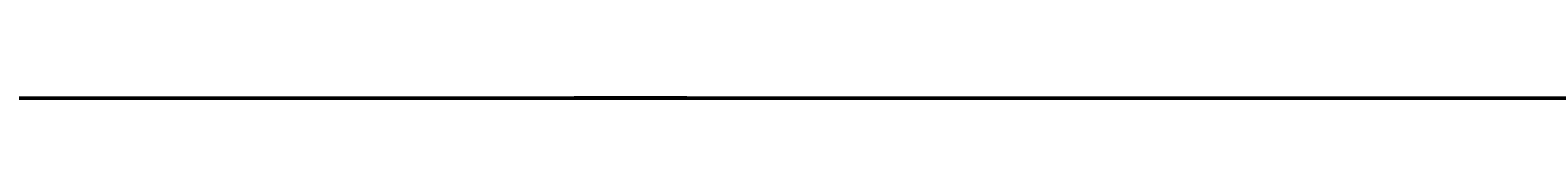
# Model space of a CAD drawing. Header units: millimetres. Extents: x -12354389001 to 271431, y -126469 to 48347.
# Tile 7 of 79: x -12349843796 to -12349397654, y -42800 to -42293. Entities that reach past the tile are written whole.
import ezdxf
from ezdxf.enums import TextEntityAlignment as Align

# ---------------------------------------------------------------- set-up
doc = ezdxf.new("R2010")
doc.units = ezdxf.units.MM
for name, pattern in [('1', [0]), ('10', [1, 0, -1]), ('4', [5, 3, -2]), ('BGS', [10, 0, 10])]:
    doc.linetypes.add(name, pattern=pattern)
doc.layers.get('0').update_dxf_attribs({"lineweight": 9})
doc.layers.add('00 opisy', color=7, linetype='Continuous', lineweight=25)
doc.layers.add('EBUPP', color=7, linetype='1', lineweight=30)
for name, color, linetype in [('EADOD', 7, 'Continuous'), ('EBUOA', 7, 'Continuous'), ('EDZPD', 3, '1'), ('EDZTD', 3, 'Continuous'), ('SDROK', 7, 'Continuous'), ('SDRPK', 7, '1'), ('SZOPO', 7, 'BGS'), ('SZZPZ', 102, 'Continuous'), ('UCCOA', 6, 'Continuous'), ('UCCOO', 6, 'Continuous'), ('UCCPA', 6, '1'), ('UCCPOR', 6, '1'), ('UCCTO', 6, 'Continuous'), ('UEEOA', 1, 'Continuous'), ('UEEOO', 1, 'Continuous'), ('UEEPA', 1, '1'), ('UEEPON', 1, '1'), ('UEETO', 1, 'Continuous'), ('UGGOO', 2, 'Continuous'), ('UGGPOR', 2, '1'), ('UGGTO', 2, 'Continuous'), ('UKKOA', 7, 'Continuous'), ('UKKOO', 1, 'Continuous'), ('UKKPA', 1, '1'), ('UKKPB', 1, '1'), ('UKKTO', 1, 'Continuous'), ('UTTOO', 2, 'Continuous'), ('UTTPA', 1, '1'), ('UTTPO', 1, '1'), ('UTTTO', 2, 'Continuous'), ('UWWOO', 5, 'Continuous'), ('UWWPA', 5, '1'), ('UWWPB', 5, '1'), ('UWWPO', 5, '4'), ('UWWTO', 5, 'Continuous'), ('WUKOS', 7, 'Continuous'), ('ZAKRES', 2, '1')]:
    doc.layers.add(name, color=color, linetype=linetype)
doc.styles.get("Standard").update_dxf_attribs({"font": 'arial.ttf'})

# ---------------------------------------------------------------- blocks, each defined once
blk = doc.blocks.new('GRO')
blk.add_circle((0, 0), 0.09)
blk = doc.blocks.new('DLI')
blk.add_circle((0, 0), 0.09)
for centre, start, end in [((0, 0.750093), 30.14144, 149.85856), ((-0.713298, 0.231779), 102.145781, 221.858708), ((0.713298, 0.231779), 318.141292, 77.854219), ((-0.440797, -0.606751), 174.149498, 293.852913), ((0.440797, -0.606751), 246.147087, 5.850502)]:
    blk.add_arc(centre, 0.75, start, end)
blk = doc.blocks.new('TRA')
for p, q in [((-5.5, 2.7539), (-5.5, 1.7539)), ((-4.5, 2.7539), (-4.5, 1.7539)), ((4.5, 2.7539), (4.5, 1.7539)), ((5.5, 2.7539), (5.5, 1.7539)), ((-0.5, -2.2461), (-0.5, -3.2461)), ((0.5, -2.2461), (0.5, -3.2461))]:
    blk.add_line(p, q)
blk = doc.blocks.new('DIG')
for p, q in [((-0.6024, 0.1875), (-0.9874, 1.3242)), ((-0.9874, 1.3242), (-0.0078, 0.6309)), ((-0.0078, 0.6309), (0.9542, 1.3483)), ((0.9542, 1.3483), (0.5976, 0.2024)), ((-1.5645, -0.5299), (-0.6024, 0.1875)), ((0.5976, 0.2024), (1.5772, -0.4909)), ((-0.3645, -0.515), (-1.5645, -0.5299)), ((0.0205, -1.6517), (-0.3645, -0.515)), ((0.3772, -0.5058), (0.0205, -1.6517)), ((1.5772, -0.4909), (0.3772, -0.5058))]:
    blk.add_line(p, q)
blk.add_circle((0, 0), 0.09)
blk = doc.blocks.new('WLZ')
blk.add_circle((0, 0), 0.4)
blk = doc.blocks.new('PNN')
for p, q in [((5.2, 0), (4.0686, 1.1314)), ((1.2, 0), (9.2, 0)), ((5.2, 0), (4.0686, -1.1314))]:
    blk.add_line(p, q)
blk = doc.blocks.new('SLS')
blk.add_circle((0, 0), 0.35)
blk = doc.blocks.new('LAT')
for p, q in [((0, 1.2), (0, 2)), ((-2, 0), (-1.2, 0)), ((1.2, 0), (2, 0)), ((0, -1.2), (0, -2))]:
    blk.add_line(p, q)
blk = doc.blocks.new('STE')
for p, q in [((-1, 0.5), (-1, -0.5)), ((1, 0.5), (1, -0.5)), ((-1, 0), (1, 0))]:
    blk.add_line(p, q)
blk = doc.blocks.new('WLD')
for p, q in [((0.75, 0.5), (-0.75, 0.5)), ((-0.75, 0.5), (-0.75, -0.5)), ((0.75, -0.5), (0.75, 0.5)), ((-0.75, -0.5), (0.75, -0.5))]:
    blk.add_line(p, q)
blk = doc.blocks.new('KRA')
for p, q in [((-0.75, -0.3571), (-0.75, 0.3571)), ((-0.75, 0.3571), (0.75, 0.3571)), ((-0.25, -0.3571), (-0.25, 0.3571)), ((0.25, -0.3571), (0.25, 0.3571)), ((0.75, 0.3571), (0.75, -0.3571)), ((0.75, -0.3571), (-0.75, -0.3571))]:
    blk.add_line(p, q)
blk = doc.blocks.new('PLT')
for p, q in [((6, 0), (4.8686, 1.1314)), ((1.2, 0), (9.2, 0)), ((4.6, 0), (3.4686, -1.1314))]:
    blk.add_line(p, q)
blk = doc.blocks.new('HYP')
for p, q in [((0, 1.5), (-0.5303, 0.9697)), ((0, 1.5), (0.5303, 0.9697)), ((0, 0.75), (0, 1.5))]:
    blk.add_line(p, q)
blk.add_circle((0, 0), 0.75)
blk = doc.blocks.new('WSP')
blk.add_circle((0, 0), 0.09)
blk = doc.blocks.new('Wrocławska 82')
at = {"layer": 'EBUPP', "linetype": '1'}
for p, q in [((-295527.67, 34134.34), (-295530.03, 34127.92)), ((-295520.14, 34131.57), (-295527.67, 34134.34)), ((-295530.03, 34127.92), (-295522.5, 34125.15)), ((-295523.92, 34010.92), (-295520.48, 34020.12)), ((-295505.78, 34004.13), (-295523.92, 34010.92)), ((-295530.03, 33993.62), (-295528.83, 33996.89)), ((-295528.83, 33996.89), (-295516.08, 33992.21)), ((-295536.45, 33977.65), (-295530.51, 33993.8)), ((-295530.51, 33993.8), (-295530.03, 33993.62)), ((-295524.58, 33973.14), (-295527.04, 33966.45)), ((-295522.81, 33972.49), (-295524.58, 33973.14)), ((-295527.04, 33966.45), (-295524.98, 33965.69)), ((-295524.98, 33965.69), (-295525.85, 33963.33)), ((-295527.89, 33964.08), (-295530.33, 33957.44)), ((-295525.85, 33963.33), (-295527.89, 33964.08)), ((-295530.33, 33957.44), (-295523.94, 33955.09)), ((-295523.94, 33955.09), (-295528.81, 33941.84)), ((-295528.81, 33941.84), (-295535.31, 33944.24)), ((-295526.48, 33808.12), (-295519.51, 33827.1)), ((-295530.48, 33801.83), (-295527.95, 33808.66)), ((-295527.95, 33808.66), (-295526.48, 33808.12)), ((-295519.18, 33797.66), (-295530.48, 33801.83)), ((-295546.03, 33791.59), (-295525.35, 33784.28)), ((-295527.45, 33778.35), (-295548.12, 33785.67)), ((-295525.35, 33784.28), (-295527.45, 33778.35)), ((-295567.3, 33780.94), (-295533.3, 33768.8)), ((-295533.3, 33768.8), (-295535.42, 33762.88)), ((-295533.71, 33762.33), (-295531.58, 33768.25)), ((-295531.58, 33768.25), (-295523.38, 33765.3)), ((-295523.38, 33765.3), (-295525.51, 33759.38)), ((-295525.51, 33759.38), (-295533.71, 33762.33))]:
    blk.add_line(p, q, dxfattribs=at)
at = {"layer": 'EDZPD', "linetype": '1'}
for p, q in [((-295524.66, 34116.82), (-295514.41, 34145.53)), ((-295535.48, 34088.11), (-295524.66, 34116.82)), ((-295518, 34082.27), (-295525.38, 34073.24)), ((-295525.38, 34073.24), (-295537.96, 34039.83)), ((-295512.69, 33784.88), (-295539.07, 33793.91)), ((-295536.28, 33788.34), (-295533.46, 33787.32)), ((-295533.46, 33787.32), (-295535.55, 33781.46)), ((-295533.46, 33787.32), (-295530.63, 33786.31)), ((-295532.72, 33780.44), (-295530.63, 33786.31)), ((-295530.63, 33786.31), (-295527.81, 33785.29)), ((-295527.81, 33785.29), (-295529.9, 33779.43)), ((-295527.81, 33785.29), (-295524.99, 33784.28)), ((-295527.07, 33778.41), (-295524.99, 33784.28)), ((-295524.99, 33784.28), (-295522.17, 33783.27)), ((-295524.24, 33777.4), (-295522.17, 33783.27)), ((-295532.72, 33780.44), (-295535.55, 33781.46)), ((-295529.9, 33779.43), (-295532.72, 33780.44)), ((-295527.07, 33778.41), (-295529.9, 33779.43)), ((-295524.24, 33777.4), (-295527.07, 33778.41)), ((-295521.31, 33776.35), (-295524.24, 33777.4)), ((-295536.03, 33769.06), (-295533.01, 33767.99)), ((-295533.01, 33767.99), (-295535.06, 33762.23)), ((-295533.63, 33761.72), (-295531.59, 33767.49)), ((-295531.59, 33767.49), (-295528.62, 33766.44)), ((-295528.62, 33766.44), (-295530.67, 33760.68)), ((-295528.62, 33766.44), (-295525.79, 33765.43)), ((-295525.79, 33765.43), (-295527.86, 33759.69)), ((-295525.79, 33765.43), (-295522.82, 33764.38)), ((-295522.82, 33764.38), (-295524.9, 33758.65)), ((-295530.67, 33760.68), (-295533.63, 33761.72)), ((-295527.86, 33759.69), (-295530.67, 33760.68)), ((-295524.9, 33758.65), (-295527.86, 33759.69))]:
    blk.add_line(p, q, dxfattribs=at)
at = {"layer": 'SDROK'}
for p, q in [((-295533.4851, 33916.044), (-295532.3599, 33915.6839)), ((-295532.3599, 33915.6839), (-295529.4284, 33915.6839))]:
    blk.add_line(p, q, dxfattribs=at)
at = {"layer": 'SDRPK', "linetype": '4'}
for p, q in [((-295513.52, 34145.09), (-295524.99, 34149.06)), ((-295529.15, 34125.31), (-295534.01, 34126.79)), ((-295526.93, 34126.77), (-295527.22, 34125.97)), ((-295526.55, 34126.64), (-295526.71, 34126.21)), ((-295526.71, 34126.21), (-295525.5, 34125.76)), ((-295525.5, 34125.76), (-295525.35, 34126.19)), ((-295525.27, 34125.25), (-295524.97, 34126.06)), ((-295523.63, 34125.56), (-295524.97, 34126.06)), ((-295527.22, 34125.97), (-295525.27, 34125.25)), ((-295524.93, 34125.13), (-295524.64, 34125.93)), ((-295524.6, 34125.01), (-295524.3, 34125.81)), ((-295524.26, 34124.88), (-295523.97, 34125.69)), ((-295523.93, 34124.76), (-295523.63, 34125.56)), ((-295532.55, 34116.76), (-295529.15, 34125.31)), ((-295529.15, 34125.31), (-295521.71, 34123.19)), ((-295525.27, 34125.25), (-295523.93, 34124.76)), ((-295525.36, 34113.11), (-295532.55, 34116.76)), ((-295529.93, 34100.94), (-295525.36, 34113.11)), ((-295536.64, 34083.7), (-295529.93, 34100.94)), ((-295522.87, 34084.92), (-295534.43, 34053.85)), ((-295520.42, 34071.08), (-295540.34, 34017.13)), ((-295508.61, 34063.77), (-295527.04, 34012.1)), ((-295524.72, 34010.52), (-295520.94, 34020.9)), ((-295523.92, 34010.92), (-295541.63, 34017.62)), ((-295517.43, 34007.87), (-295524.72, 34010.52)), ((-295529.29, 33997.72), (-295530.37, 33994.72)), ((-295529.29, 33997.72), (-295512.96, 33991.77)), ((-295530.76, 33994.88), (-295537.41, 33976.79)), ((-295530.37, 33994.72), (-295530.76, 33994.88)), ((-295524.09, 33972.35), (-295526.17, 33966.97)), ((-295522.43, 33971.75), (-295524.09, 33972.35)), ((-295524.96, 33966.52), (-295526.17, 33966.97)), ((-295529.48, 33957.86), (-295527.4, 33963.2)), ((-295527.4, 33963.2), (-295524.17, 33962.01)), ((-295524.17, 33962.01), (-295524.87, 33960.19)), ((-295524.87, 33960.19), (-295521.46, 33958.99)), ((-295522.86, 33955.33), (-295529.48, 33957.86)), ((-295528.48, 33941.06), (-295522.86, 33955.33)), ((-295534.85, 33943.5), (-295528.48, 33941.06)), ((-295533.65, 33936.88), (-295528.84, 33941.19)), ((-295533.79, 33936.31), (-295528.48, 33941.06)), ((-295533.65, 33936.88), (-295536.87, 33938.25)), ((-295535.07, 33932.76), (-295533.65, 33936.88)), ((-295533.49, 33935.55), (-295533.79, 33936.31)), ((-295523.71, 33931.4), (-295533.49, 33935.55)), ((-295534.73, 33933.75), (-295533.89, 33934.12)), ((-295533.89, 33934.12), (-295524.08, 33930.43)), ((-295533.72, 33916.93), (-295534.22, 33915.58)), ((-295532.68, 33916.55), (-295533.72, 33916.93)), ((-295533.18, 33915.2), (-295532.68, 33916.55)), ((-295534.22, 33915.58), (-295533.18, 33915.2)), ((-295532.23, 33856.51), (-295533.26, 33853.73)), ((-295529.97, 33855.68), (-295532.23, 33856.51)), ((-295530.54, 33854.13), (-295529.97, 33855.68)), ((-295522.6, 33851.21), (-295530.54, 33854.13)), ((-295533.26, 33853.73), (-295530.93, 33852.87)), ((-295530.93, 33852.87), (-295530.71, 33853.46)), ((-295530.71, 33853.46), (-295522.83, 33850.57)), ((-295524.4, 33848.4), (-295523.75, 33850.25)), ((-295557.61, 33849.02), (-295524.4, 33848.4)), ((-295558.59, 33848.4), (-295523.88, 33847.71)), ((-295547.03, 33846.6), (-295530.97, 33846.28)), ((-295558.83, 33846.25), (-295527.17, 33845.34)), ((-295530.97, 33846.28), (-295524.46, 33846.14)), ((-295523.22, 33835.69), (-295525.14, 33833.54)), ((-295525.14, 33833.54), (-295530.45, 33819.36)), ((-295523.92, 33816.81), (-295520.2, 33826.9)), ((-295530.45, 33819.36), (-295524.64, 33817.21)), ((-295524.36, 33816.5), (-295531.22, 33819.03)), ((-295524.85, 33815.15), (-295531.73, 33817.68)), ((-295531.55, 33817.05), (-295532.85, 33810.78)), ((-295525.25, 33814.86), (-295531.55, 33817.05)), ((-295524.93, 33814.96), (-295524.21, 33816.92)), ((-295524.21, 33816.92), (-295523.36, 33816.61)), ((-295524.51, 33814.81), (-295523.78, 33816.76)), ((-295524.08, 33814.65), (-295524.93, 33814.96)), ((-295526.84, 33808.87), (-295524.64, 33814.86)), ((-295532.85, 33810.78), (-295533.47, 33804.75)), ((-295531.22, 33801.61), (-295528.34, 33809.43)), ((-295528.34, 33809.43), (-295526.84, 33808.87)), ((-295537.92, 33808.84), (-295533.85, 33807.5)), ((-295533.47, 33804.75), (-295532.04, 33801.94)), ((-295518.78, 33797.03), (-295531.22, 33801.61)), ((-295523.55, 33757.41), (-295558.12, 33769.39))]:
    blk.add_line(p, q, dxfattribs=at)
at = {"layer": 'SDRPK', "linetype": '1'}
for p, q in [((-295524.86, 34116.1), (-295531.91, 34118.39)), ((-295532.55, 34116.76), (-295539.49, 34110.82)), ((-295540.14, 34057.96), (-295521.91, 34106.82)), ((-295519.94, 34076.07), (-295526.3, 34075.7)), ((-295516.17, 33963.23), (-295524.96, 33966.52)), ((-295523.14, 33932.75), (-295528.6, 33918.96)), ((-295525.08, 33905.5), (-295518.73, 33922.04)), ((-295528.6, 33918.96), (-295528.88, 33910.81)), ((-295528.88, 33910.81), (-295531, 33905.36)), ((-295526.85, 33900.88), (-295525.08, 33905.5)), ((-295516.77, 33883.12), (-295540.4, 33891.94)), ((-295526.49, 33840.6), (-295513.86, 33875.03)), ((-295530.92, 33828.4), (-295526.49, 33840.6)), ((-295529.54, 33823.65), (-295525.69, 33834.29)), ((-295532.88, 33814.6), (-295529.54, 33823.65)), ((-295533.86, 33807.43), (-295532.88, 33814.6)), ((-295515.17, 33794.09), (-295530.78, 33799.84)), ((-295530.76, 33796.32), (-295523.83, 33793.71)), ((-295523.83, 33793.71), (-295508.85, 33788.16)), ((-295569.24, 33783.75), (-295532.64, 33770.67)), ((-295532.64, 33770.67), (-295533.3, 33768.8))]:
    blk.add_line(p, q, dxfattribs=at)
blk.add_circle((-295534.76, 33919.88), 0.68, dxfattribs=at)
for centre, radius, start, end in [((-295531.5444, 34111.1893), 7.21, 92.90664, 121.29882), ((-295529.1063, 34106.947), 10.09, 48.72333, 65.11202), ((-295541.9248, 33911.5974), 12.58, 290.44756, 330.27641), ((-295518.1285, 33897.4275), 9.38, 158.40304, 169.79074), ((-295518.6754, 33898.7831), 8.69, 177.97639, 246.07183), ((-295520.5797, 33830.145), 6.58, 68.33064, 140.95442), ((-295540.3315, 33833.145), 10.54, 258.68213, 333.2439), ((-295527.3249, 33805.662), 6.77, 164.86146, 239.31288), ((-295527.5086, 33807.5592), 11.7, 219.16463, 253.86514)]:
    blk.add_arc(centre, radius, start, end, dxfattribs=at)
at = {"layer": 'SZOPO', "linetype": 'BGS'}
for p, q in [((-295521.79, 34072.12), (-295525.46, 34061.83)), ((-295525.46, 34061.83), (-295531.96, 34044.23)), ((-295531.96, 34044.23), (-295538.98, 34025.2)), ((-295525.11, 33965.29), (-295523.6, 33964.72)), ((-295524.47, 33965.05), (-295525.02, 33963.64)), ((-295524.08, 33964.9), (-295524.65, 33963.47)), ((-295523.62, 33964.72), (-295524.19, 33963.25)), ((-295525.64, 33963.91), (-295524.19, 33963.25)), ((-295539.3, 33887.54), (-295479.54, 33863.94)), ((-295539.14, 33793.85), (-295513.87, 33784.89)), ((-295512.14, 33789.03), (-295523.79, 33757.49)), ((-295523.79, 33757.49), (-295502.71, 33750))]:
    blk.add_line(p, q, dxfattribs=at)
at = {"layer": 'UCCOA'}
for p, q in [((-295527.1615, 33944.6188), (-295520.9079, 33944.6188)), ((-295527.5628, 33867.0089), (-295521.2442, 33866.9487)), ((-295524.6613, 33852.6392), (-295525.6048, 33848.8735)), ((-295531.9237, 33848.8735), (-295525.6048, 33848.8735))]:
    blk.add_line(p, q, dxfattribs=at)
at = {"layer": 'UCCPOR', "linetype": '1'}
for p, q in [((-295525.45, 33950.97), (-295520.61, 33949.15)), ((-295520.93, 33948.19), (-295525.78, 33950.06)), ((-295515.64, 33879.57), (-295524.87, 33853.56)), ((-295523.96, 33853.22), (-295515.16, 33878.42)), ((-295561.18, 33865.54), (-295527.64, 33853.56)), ((-295527.27, 33854.45), (-295539.21, 33858.58)), ((-295524.87, 33853.56), (-295527.27, 33854.45)), ((-295527.64, 33853.56), (-295524.26, 33852.36)), ((-295511.48, 33848.88), (-295523.96, 33853.22)), ((-295524.26, 33852.36), (-295511.83, 33847.93))]:
    blk.add_line(p, q, dxfattribs=at)
at = {"layer": 'UCCTO'}
for p, q in [((-295527.5616, 33945.1428), (-295519.3102, 33945.1428)), ((-295529.3813, 33867.4374), (-295521.1299, 33867.4374)), ((-295524.54, 33852.91), (-295525.9323, 33850.0605)), ((-295534.1836, 33850.0605), (-295525.9323, 33850.0605))]:
    blk.add_line(p, q, dxfattribs=at)
at = {"layer": 'UEEPON', "linetype": '1'}
for p, q in [((-295524.22, 34107.16), (-295511.6, 34139.33)), ((-295523.83, 34117.28), (-295520.17, 34127.1)), ((-295528.25, 34105.64), (-295523.83, 34117.28)), ((-295530.23, 34109.36), (-295528.59, 34112.79)), ((-295531.45, 34106.83), (-295530.23, 34109.36)), ((-295530.23, 34091.18), (-295524.22, 34107.16)), ((-295533.2, 34103.18), (-295531.45, 34106.83)), ((-295531.23, 34097.35), (-295528.25, 34105.64)), ((-295534.9, 34098.19), (-295533.2, 34103.18)), ((-295536.89, 34081.62), (-295531.23, 34097.35)), ((-295537.13, 34073.01), (-295530.23, 34091.18)), ((-295526.87, 34086.83), (-295536.09, 34089.29)), ((-295524.15, 34086.1), (-295526.87, 34086.83)), ((-295524.15, 34086.1), (-295512.58, 34083.13)), ((-295526.83, 34061.66), (-295523.46, 34070.68)), ((-295526.88, 34061.55), (-295526.83, 34061.66)), ((-295527.94, 34058.63), (-295526.88, 34061.55)), ((-295530.8, 34050.83), (-295527.94, 34058.63)), ((-295534.11, 34042.03), (-295530.8, 34050.83)), ((-295540.93, 34023.7), (-295534.11, 34042.03)), ((-295526.97, 33946.78), (-295523.57, 33945.53)), ((-295530.1, 33928.59), (-295523.57, 33945.53)), ((-295523.3, 33933.48), (-295525.5, 33927.85)), ((-295530.1, 33928.59), (-295535.53, 33914.45)), ((-295525.5, 33927.85), (-295530.47, 33914.33)), ((-295530.47, 33914.33), (-295531.66, 33911)), ((-295531.66, 33911), (-295532.6, 33908.35)), ((-295532.6, 33908.35), (-295533.5, 33905.81)), ((-295533.5, 33905.81), (-295534.08, 33904.48)), ((-295534.08, 33904.48), (-295534.78, 33903.62)), ((-295534.77, 33902.7), (-295534.2, 33902)), ((-295534.77, 33902.7), (-295524.83, 33899.42)), ((-295534.2, 33902), (-295534.7, 33902.3)), ((-295534.2, 33902), (-295527.38, 33899.78)), ((-295527.38, 33899.78), (-295526.81, 33899.32)), ((-295524.83, 33899.42), (-295518.72, 33897.49)), ((-295526.81, 33899.32), (-295524.98, 33895.48)), ((-295524.98, 33895.48), (-295524.48, 33894.7)), ((-295524.98, 33895.48), (-295524.48, 33894.7)), ((-295524.48, 33894.7), (-295523.63, 33893.76)), ((-295523.63, 33893.76), (-295520.73, 33892.23)), ((-295539.62, 33886.73), (-295522.46, 33879.95)), ((-295539.47, 33886.73), (-295526.63, 33881.42)), ((-295526.63, 33881.42), (-295513.37, 33876.5)), ((-295526.35, 33845.32), (-295518.08, 33866.2)), ((-295527.71, 33841.5), (-295526.57, 33844.87)), ((-295528.61, 33838.84), (-295527.71, 33841.5)), ((-295531.84, 33829.34), (-295528.61, 33838.84)), ((-295527.51, 33827.53), (-295525.37, 33833.29)), ((-295528.49, 33824.9), (-295527.51, 33827.53)), ((-295532.13, 33815.13), (-295528.49, 33824.9)), ((-295537.58, 33814.76), (-295533.15, 33814.55)), ((-295532.94, 33792.92), (-295538.21, 33794.98)), ((-295530.32, 33791.9), (-295532.94, 33792.92)), ((-295520.12, 33787.91), (-295530.32, 33791.9))]:
    blk.add_line(p, q, dxfattribs=at)
for centre, radius, start, end in [((-295520.6009, 33830.0067), 5.79, 83.54509, 145.45427), ((-295540.6083, 33833.2213), 9.59, 294.5747, 336.25652), ((-295532.944, 33815.3747), 0.85, 255.97699, 343.2705)]:
    blk.add_arc(centre, radius, start, end, dxfattribs=at)
at = {"layer": 'UEETO'}
for p, q in [((-295526.97, 33946.78), (-295528.5352, 33945.7192)), ((-295537.5466, 33945.7192), (-295528.5352, 33945.7192)), ((-295525.9419, 33838.165), (-295517.6906, 33838.165))]:
    blk.add_line(p, q, dxfattribs=at)
at = {"layer": 'UGGPOR', "linetype": '1'}
for p, q in [((-295526.43, 34091), (-295515.66, 34118.9)), ((-295530.1, 34101.9), (-295540.45, 34105.88)), ((-295526.64, 34100.57), (-295530.1, 34101.9)), ((-295516.11, 34096.51), (-295526.64, 34100.57)), ((-295530.82, 34079.51), (-295526.43, 34091)), ((-295541, 34051.51), (-295530.82, 34079.51)), ((-295526.93, 34065.94), (-295522.82, 34077.48)), ((-295533.39, 34048.21), (-295526.93, 34065.94)), ((-295534.21, 34045.96), (-295533.39, 34048.21)), ((-295534.86, 34044.17), (-295534.21, 34045.96))]:
    blk.add_line(p, q, dxfattribs=at)
at = {"layer": 'UGGTO'}
blk.add_line((-295538.8471, 33961.8657), (-295530.8672, 33961.8657), dxfattribs=at)
at = {"layer": 'UKKOA'}
for p, q in [((-295525.2167, 34152.07), (-295518.9631, 34152.07)), ((-295530.81, 34119.99), (-295529.7008, 34120.43)), ((-295529.7008, 34120.43), (-295523.382, 34120.43)), ((-295532.47, 34111.21), (-295536.0131, 34109.17)), ((-295533.4867, 34079.78), (-295527.2331, 34079.78)), ((-295526.11, 34079.19), (-295527.2331, 34079.78)), ((-295539.6356, 33960.1908), (-295533.3168, 33960.1908)), ((-295523.789, 33947.1823), (-295523.6252, 33941.7857)), ((-295523.6252, 33941.7857), (-295517.3064, 33941.7857)), ((-295530.32, 33930.34), (-295532.2597, 33929.6089)), ((-295538.2528, 33929.6089), (-295532.2597, 33929.6089)), ((-295534.5926, 33919.8393), (-295533.0299, 33919.3379)), ((-295533.0299, 33919.3379), (-295526.5808, 33919.3379))]:
    blk.add_line(p, q, dxfattribs=at)
at = {"layer": 'UKKPB', "linetype": '1'}
for p, q in [((-295535.43, 34121.92), (-295531.15, 34120)), ((-295530.81, 34119.69), (-295532.34, 34119.11)), ((-295532.73, 34118.74), (-295537.02, 34117.29)), ((-295532.38, 34111.18), (-295531.06, 34110.77)), ((-295532.67, 34110.99), (-295535.6, 34108.25)), ((-295531.06, 34110.77), (-295527.02, 34110.77)), ((-295526.09, 34079.52), (-295522.09, 34090.56)), ((-295532.9, 34060.91), (-295526.31, 34078.96)), ((-295535.3, 34054.12), (-295532.9, 34060.91)), ((-295518.33, 33961.71), (-295523.79, 33947.54)), ((-295526.1, 33949.2), (-295524.03, 33947.66)), ((-295523.79, 33947.54), (-295525.2, 33943.81)), ((-295523.9, 33947.2), (-295530.14, 33930.81)), ((-295525.2, 33943.81), (-295525.4, 33943.3)), ((-295525.4, 33943.3), (-295530.14, 33930.81)), ((-295530.18, 33930.67), (-295530.52, 33929.88)), ((-295530.1, 33930.11), (-295523.91, 33926.53)), ((-295530.52, 33929.88), (-295532.19, 33925.97)), ((-295523.91, 33926.53), (-295523.32, 33926.19)), ((-295532.19, 33925.97), (-295532.39, 33925.5)), ((-295532.39, 33925.5), (-295532.61, 33925)), ((-295532.61, 33925), (-295532.87, 33924.4)), ((-295532.87, 33924.4), (-295534.68, 33920.18)), ((-295523.83, 33907.21), (-295518.09, 33911.7)), ((-295525.17, 33906.15), (-295523.83, 33907.21)), ((-295527.9, 33904.02), (-295525.17, 33906.15)), ((-295534.81, 33891.52), (-295520.36, 33885.54))]:
    blk.add_line(p, q, dxfattribs=at)
at = {"layer": 'UKKTO'}
for p, q in [((-295523.79, 33947.48), (-295523.7112, 33941.738)), ((-295523.7112, 33941.738), (-295515.4599, 33941.738)), ((-295530.32, 33930.34), (-295531.8261, 33928.5453)), ((-295540.0774, 33928.5453), (-295531.8261, 33928.5453)), ((-295534.8, 33919.9), (-295533.3842, 33918.3886)), ((-295533.3842, 33918.3886), (-295525.1871, 33918.3886))]:
    blk.add_line(p, q, dxfattribs=at)
at = {"layer": 'UTTPO', "linetype": '1'}
for p, q in [((-295523.54, 34009.92), (-295525.59, 34007.63)), ((-295525.59, 34007.63), (-295527.18, 34003.51)), ((-295528.7, 34003.92), (-295531.69, 34001.39)), ((-295508.37, 33997.34), (-295528.7, 34003.92)), ((-295527.18, 34003.51), (-295527.73, 34002.1)), ((-295527.73, 34002.1), (-295528.55, 34000)), ((-295531.69, 34001.39), (-295548.97, 33952.54)), ((-295528.55, 34000), (-295539.85, 33970.86)), ((-295544.57, 33888.57), (-295513.29, 33876.5)), ((-295536.59, 33864.32), (-295527.63, 33860.6)), ((-295527.63, 33860.6), (-295519.56, 33859.55)), ((-295522.65, 33789.2), (-295537.06, 33794.3))]:
    blk.add_line(p, q, dxfattribs=at)
at = {"layer": 'UWWPB', "linetype": '10'}
blk.add_line((-295521.84, 33785.28), (-295531.06, 33788.51), dxfattribs=at)
at = {"layer": 'UWWPO', "linetype": '1'}
for p, q in [((-295526.47, 34100.34), (-295520.71, 34116.21)), ((-295527.09, 34098.63), (-295526.47, 34100.34)), ((-295528.14, 34095.76), (-295527.09, 34098.63)), ((-295531.12, 34087.63), (-295528.14, 34095.76)), ((-295536.64, 34073), (-295531.12, 34087.63)), ((-295511.18, 33947.32), (-295524.88, 33952.52)), ((-295523.54, 33898.3), (-295524.22, 33896.48)), ((-295524.22, 33896.48), (-295529.33, 33882.85)), ((-295529.33, 33882.85), (-295535.51, 33885.16)), ((-295529.33, 33882.85), (-295514.58, 33877.42)), ((-295524.77, 33857.06), (-295522.52, 33856.24)), ((-295529.84, 33836.74), (-295522.52, 33856.24)), ((-295529.84, 33836.74), (-295541.33, 33840.86)), ((-295518.8, 33832.76), (-295529.84, 33836.74))]:
    blk.add_line(p, q, dxfattribs=at)
at = {"layer": 'UWWTO'}
blk.add_line((-295541.2918, 33894.5143), (-295532.9862, 33894.5143), dxfattribs=at)
at = {"layer": 'ZAKRES', "linetype": '1'}
for p, q in [((-295525.37, 34073.27), (-295517.94, 34082.32)), ((-295541.7, 34029.59), (-295525.37, 34073.27)), ((-295512.61, 33784.93), (-295539.03, 33793.87)), ((-295523.72, 33757.23), (-295512.61, 33784.93)), ((-295473.25, 33738.19), (-295523.72, 33757.23))]:
    blk.add_line(p, q, dxfattribs=at)
at = {"layer": 'EADOD'}
for p in [(-295524.66, 34116.82), (-295525.38, 34073.24), (-295532.72, 33780.44), (-295529.9, 33779.43), (-295527.07, 33778.41), (-295524.24, 33777.4), (-295533.01, 33767.99), (-295531.59, 33767.49), (-295528.62, 33766.44), (-295525.79, 33765.43), (-295533.63, 33761.72), (-295530.67, 33760.68), (-295527.86, 33759.69), (-295524.9, 33758.65)]:
    blk.add_blockref('GRO', p, dxfattribs=at)
at = {"layer": 'SZZPZ'}
for name, p in [('DIG', (-295532.85, 34113.55)), ('DIG', (-295535.13, 34111.28)), ('TRA', (-295529.73, 34107.99)), ('DIG', (-295534.1, 34108.46)), ('TRA', (-295537.52, 34105.47)), ('DLI', (-295528.9, 34106.31)), ('TRA', (-295531.93, 34102.62)), ('DLI', (-295529.76, 34103.73)), ('DIG', (-295534.09, 34103.16)), ('TRA', (-295532.55, 34099.49)), ('TRA', (-295534.28, 34095.32)), ('TRA', (-295535.8, 34091.63)), ('DLI', (-295526.57, 34067.71)), ('DLI', (-295528.22, 34050.25)), ('DLI', (-295529.07, 34048)), ('DLI', (-295530.86, 34043.29)), ('DLI', (-295532.58, 34038.69)), ('DLI', (-295534.36, 34015.65)), ('DLI', (-295533.9, 34009.13)), ('DLI', (-295524.58, 34006.28)), ('TRA', (-295536.44, 34002.54)), ('TRA', (-295524.03, 33937.6)), ('DLI', (-295523.99, 33934.02)), ('DLI', (-295526.04, 33928.77)), ('TRA', (-295532.53, 33923.49)), ('DLI', (-295533.38, 33912.54)), ('TRA', (-295538.24, 33904.28)), ('DLI', (-295526.68, 33885.09)), ('TRA', (-295528.38, 33874.57)), ('DLI', (-295533.04, 33867.37)), ('TRA', (-295526.67, 33863.51)), ('DLI', (-295533.36, 33857.71)), ('DLI', (-295530.01, 33857.54)), ('DLI', (-295534.26, 33852.75)), ('DLI', (-295532.46, 33851.35)), ('TRA', (-295538.09, 33834.34)), ('DLI', (-295531.98, 33832.07)), ('TRA', (-295524.97, 33822.19)), ('TRA', (-295528.8, 33810.72)), ('TRA', (-295538.53, 33796.04)), ('DLI', (-295534.34, 33795.13)), ('TRA', (-295526.59, 33790.75)), ('DLI', (-295533.6, 33764.84)), ('TRA', (-295531.04, 33743.78)), ('TRA', (-295535.78, 33735.8)), ('TRA', (-295520.78, 33731.33))]:
    blk.add_blockref(name, p, dxfattribs=at)
at = {"layer": 'SZZPZ', "rotation": 333.4349490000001}
blk.add_blockref('DLI', (-295526.2, 33958.46), dxfattribs=at)
at = {"layer": 'UCCPA'}
blk.add_blockref('WLZ', (-295524.54, 33852.91), dxfattribs=at)
at = {"layer": 'UEEOO'}
for p, rotation in [((-295522.11, 34109.69), 248.369997), ((-295534.92, 34076.23), 67.160011)]:
    blk.add_blockref('PNN', p, dxfattribs=dict(at, rotation=rotation))
at = {"layer": 'UEEPA'}
for name, p, rotation in [('LAT', (-295528.42, 34113.01), 90.95999600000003), ('LAT', (-295522.11, 34109.69), 88.92001000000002), ('LAT', (-295535.85, 34089.41), 90.94999700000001), ('STE', (-295526.97, 33946.78), 70.310012), ('LAT', (-295529.67, 33914.1), 91.230007), ('LAT', (-295522.03, 33892.92), 88.94000899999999), ('LAT', (-295526.47, 33845.11), 91.220008)]:
    blk.add_blockref(name, p, dxfattribs=dict(at, rotation=rotation))
for p in [(-295528.42, 34113.01), (-295529.67, 33914.1), (-295526.48, 33845.11)]:
    blk.add_blockref('SLS', p, dxfattribs=at)
at = {"layer": 'UKKPA'}
for p in [(-295530.81, 34119.99), (-295532.47, 34111.21), (-295526.11, 34079.19)]:
    blk.add_blockref('WLZ', p, dxfattribs=at)
for name, p, rotation in [('KRA', (-295532.95, 34119.12), 334.930001), ('KRA', (-295531.39, 34080.34), 67.36999799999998), ('KRA', (-295525.6, 34078.35), 68.970011), ('WLZ', (-295523.79, 33947.48), 35.395533), ('WLD', (-295530.32, 33930.34), 66.800005), ('KRA', (-295528.32, 33903.62), 69.120002)]:
    blk.add_blockref(name, p, dxfattribs=dict(at, rotation=rotation))
at = {"layer": 'UTTOO'}
for rotation in [71.280008, 249.739997]:
    blk.add_blockref('PLT', (-295526.47, 34111.44), dxfattribs=dict(at, rotation=rotation))
at = {"layer": 'UTTPA'}
blk.add_blockref('SLS', (-295526.47, 34111.44), dxfattribs=at)
at = {"layer": 'UWWPA'}
blk.add_blockref('HYP', (-295525.21, 33857.3), dxfattribs=at)
at = {"layer": 'WUKOS'}
for p in [(-295526.78, 34143.92), (-295527.68, 34134.57), (-295526.07, 34126.16), (-295529.03, 34125.14), (-295531.83, 34118.02), (-295524.86, 34113.04), (-295531.25, 34097.35), (-295532.13, 34080.6), (-295531.34, 34080.35), (-295525.41, 34078.2), (-295526.38, 34075.69), (-295529.53, 34047.36), (-295528.96, 34047.25), (-295530.62, 34013.76), (-295527.16, 34012.4), (-295526.79, 34012.21), (-295524.18, 34010.66), (-295534.14, 34001.6), (-295529.05, 33997.19), (-295526.65, 33966.62), (-295523.98, 33962.03), (-295529.75, 33957.64), (-295528.69, 33941.51), (-295533.39, 33935.59), (-295528.39, 33919), (-295532.61, 33916.56), (-295528.51, 33910.93), (-295530.56, 33905.52), (-295528.26, 33903.54), (-295533.23, 33902.26), (-295527.61, 33899.32), (-295526.63, 33894.72), (-295525.49, 33881.99), (-295525.16, 33857.3), (-295532.48, 33856.42), (-295533.32, 33853.63), (-295532.28, 33851.13), (-295524.31, 33846.11), (-295525.88, 33834.38), (-295533.68, 33824.66), (-295531.49, 33819.11), (-295524.34, 33816.97), (-295528.01, 33808.9), (-295530.75, 33801.75), (-295532.3, 33796.97)]:
    blk.add_blockref('WSP', p, dxfattribs=at)
at = {"layer": 'EBUOA', "oblique": 15}
blk.add_text('g', height=2.5, dxfattribs=at).set_placement((-295529.28, 33763.44))
at = {"layer": 'EDZTD', "oblique": 15}
for s, p in [('475/102', (-295545.67, 33805.06)), ('475/43', (-295543.45, 33791.75)), ('475/41', (-295537.8, 33789.65)), ('475/42', (-295542.4, 33787.35)), ('475/39', (-295532.67, 33787.24)), ('475/105', (-295526.92, 33785.46)), ('475/40', (-295536.44, 33784.94)), ('475/106', (-295530.89, 33783.06)), ('475/104', (-295525.77, 33781.8)), ('475/84', (-295540.2, 33771.33)), ('475/115', (-295538.44, 33769.17)), ('475/87', (-295530.27, 33768.61)), ('475/89', (-295524.93, 33766.3)), ('475/86', (-295536.54, 33765.25)), ('475/95', (-295529.64, 33763.27))]:
    blk.add_text(s, height=2.5, dxfattribs=at).set_placement(p, align=Align.TOP_LEFT)
at = {"layer": 'SDROK', "oblique": 15}
for s, rotation, p in [('ch.asf', 69.54, (-295530.14, 34091.47)), ('j.asf.', 70.1, (-295530.26, 33825.19)), ('bet.', 339.82, (-295529.34, 33817.01))]:
    blk.add_text(s, height=1.5, rotation=rotation, dxfattribs=at).set_placement(p)
for p in [(-295532.23, 33916.18), (-295532.66, 33853.74)]:
    blk.add_text('bet.', height=1.5, dxfattribs=at).set_placement(p)
at = {"layer": 'UCCOA', "oblique": 15}
for s, p in [('217.95', (-295520.26, 33947.02)), ('216.48', (-295524.96, 33851.27))]:
    blk.add_text(s, height=1.8, dxfattribs=at).set_placement(p, align=Align.TOP_RIGHT)
for s, p in [('216.11', (-295523.76, 33944.65)), ('214.50', (-295524.23, 33866.92)), ('ndn', (-295527.79, 33848.99))]:
    blk.add_text(s, height=1.8, dxfattribs=at).set_placement(p)
blk.add_text('216.34', height=1.8, rotation=359.45382, dxfattribs=at).set_placement((-295520.58, 33869.34), align=Align.TOP_RIGHT)
at = {"layer": 'UCCOO', "oblique": 15}
blk.add_text('c.o', height=1.8, rotation=338.94, dxfattribs=at).set_placement((-295524.03, 33949.6))
at = {"layer": 'UCCTO', "oblique": 15}
blk.add_text('1-1.2/7', height=1.5, rotation=342.23583, dxfattribs=at).set_placement((-295524.97, 33951.83), align=Align.TOP_LEFT)
for s, p in [('971a-2-2', (-295518.77, 33945.64)), ('971a-2-5', (-295520.59, 33867.94)), ('971a-2-3', (-295525.4, 33850.56))]:
    blk.add_text(s, height=1.5, dxfattribs=at).set_placement(p, align=Align.RIGHT)
at = {"layer": 'UEEOA', "oblique": 15}
blk.add_text('e', height=1.8, dxfattribs=at).set_placement((-295526.49, 33948.41), align=Align.TOP_LEFT)
at = {"layer": 'UEEOO', "oblique": 15}
for s, rotation, p in [('eNA', 64.42001, (-295532.07, 34108.19)), ('eNA', 345.07, (-295526.62, 34087.87)), ('eWA', 69.89001, (-295528.59, 34059.73)), ('eNA', 70.40001, (-295532.95, 33910.6)), ('eNA', 71.26001, (-295527.83, 33840.86)), ('eNA', 69.58, (-295528.97, 33827.95)), ('eNA', 338.68, (-295532.91, 33792.73))]:
    blk.add_text(s, height=1.8, rotation=rotation, dxfattribs=at).set_placement(p, align=Align.TOP_LEFT)
at = {"layer": 'UEETO', "oblique": 15}
for s, rotation, p in [('1-2.1/1', 70.99401, (-295529.8, 34056.6)), ('1-1.2/7', 55.27316, (-295537.42, 33910.72)), ('1-1.1/62', 67.95428, (-295534.32, 33906.89)), ('1-1.1/84', 337.91278, (-295526.7, 33881.19)), ('1-1.1/84', 71.47898, (-295529.02, 33837.31)), ('1-1.1/79', 69.52473, (-295527.98, 33830.96)), ('1-1.1/86', 338.90499, (-295533.69, 33794.12))]:
    blk.add_text(s, height=1.5, rotation=rotation, dxfattribs=at).set_placement(p, align=Align.TOP_LEFT)
for s, p in [('971a-2-12', (-295528, 33946.22)), ('971a-2-7', (-295517.15, 33838.66))]:
    blk.add_text(s, height=1.5, dxfattribs=at).set_placement(p, align=Align.RIGHT)
at = {"layer": 'UGGOO', "oblique": 15}
for s, rotation, p in [('gA25', 338.95, (-295529.5, 34102.17)), ('gA125', 70, (-295533.16, 34050.14))]:
    blk.add_text(s, height=1.8, rotation=rotation, dxfattribs=at).set_placement(p)
at = {"layer": 'UGGTO', "oblique": 15}
blk.add_text('1-1.2/1', height=1.5, rotation=69.99539, dxfattribs=at).set_placement((-295535.01, 34046.64), align=Align.TOP_LEFT)
blk.add_text('971a-2-1', height=2.5, dxfattribs=at).set_placement((-295538.71, 33962.37))
at = {"layer": 'UKKOA', "oblique": 15}
for s, p in [('219.00', (-295518.32, 34152.67)), ('219.38', (-295526.59, 34080.38)), ('217.17', (-295531.62, 33930.21))]:
    blk.add_text(s, height=1.8, dxfattribs=at).set_placement(p, align=Align.RIGHT)
for s, p in [('218.85', (-295529.54, 34121.03)), ('217.44', (-295532.87, 33919.94))]:
    blk.add_text(s, height=1.8, dxfattribs=at).set_placement(p)
for s, p in [('k', (-295531.77, 34121.28)), ('216.67', (-295529.72, 34120.52)), ('k', (-295532.46, 34112.57)), ('ndn.', (-295538.47, 34109.31)), ('k', (-295525.81, 34080.44)), ('213.18', (-295529.97, 34079.75)), ('217.57', (-295539.47, 33962.59)), ('k', (-295524.94, 33947.69)), ('k', (-295530.89, 33932.03)), ('213.17', (-295534.97, 33929.57)), ('k', (-295535.02, 33921.73)), ('213.14', (-295532.9, 33919.35))]:
    blk.add_text(s, height=1.8, dxfattribs=at).set_placement(p, align=Align.TOP_LEFT)
at = {"layer": 'UKKOO', "oblique": 15}
for s, rotation, p in [('kA600x900', 70.5, (-295536.82, 34053.23)), ('ks160', 322.89814, (-295525.52, 33950.07)), ('k300', 69.24999, (-295527.96, 33939.66)), ('kA', 66.82, (-295533.5, 33926.2)), ('ks250', 343.65183, (-295539.22, 33922.46)), ('kA', 337.52, (-295535.92, 33893.35))]:
    blk.add_text(s, height=1.8, rotation=rotation, dxfattribs=at).set_placement(p, align=Align.TOP_LEFT)
at = {"layer": 'UKKTO', "oblique": 15}
for s, p in [('1-1.2/5', (-295525.52, 33950.07)), ('971a-2-6', (-295533.25, 33920.39))]:
    blk.add_text(s, height=1.5, dxfattribs=at).set_placement(p, align=Align.TOP_LEFT)
for s, rotation, p in [('1-1.1/8', 69.44394, (-295529.25, 33936.2)), ('1-1.1/6', 67.38013, (-295534.82, 33922.76)), ('1-1.2/18', 344.0546, (-295540.36, 33921.32)), ('1-1.3/6', 40.16959, (-295525.42, 33907.49)), ('1-1.1/75', 339.97217, (-295534.48, 33892.46))]:
    blk.add_text(s, height=1.5, rotation=rotation, dxfattribs=at).set_placement(p, align=Align.TOP_LEFT)
blk.add_text('971a-2-2', height=1.5, dxfattribs=at).set_placement((-295531.29, 33930.55), align=Align.TOP_RIGHT)
at = {"layer": 'UTTOO', "oblique": 15}
for s, rotation, p in [('tA', 68.78999, (-295528.51, 34000.62)), ('niecz.', 67.18668, (-295535.39, 33983.59)), ('tA', 344.64251, (-295529.77, 33791.96))]:
    blk.add_text(s, height=1.8, rotation=rotation, dxfattribs=at).set_placement(p)
at = {"layer": 'UTTTO', "oblique": 15}
for s, rotation, p in [('1-1.1/11', 64.65186, (-295531.18, 33997.01)), ('1-1.1/2', 341.0329, (-295525.73, 33791.22))]:
    blk.add_text(s, height=1.5, rotation=rotation, dxfattribs=at).set_placement(p, align=Align.TOP_LEFT)
at = {"layer": 'UWWOO', "oblique": 15}
for s, rotation, p in [('wA600', 69.87001, (-295526.77, 34096.52)), ('wA', 339.51, (-295537.13, 33884.51))]:
    blk.add_text(s, height=1.8, rotation=rotation, dxfattribs=at).set_placement(p)
at = {"layer": 'UWWTO', "oblique": 15}
blk.add_text('971a-2-4', height=1.5, dxfattribs=at).set_placement((-295541.16, 33895.01))
blk.add_text('1-1.1/17', height=1.5, rotation=337.52828, dxfattribs=at).set_placement((-295537.55, 33885.7), align=Align.TOP_LEFT)
at = {"layer": 'WUKOS', "oblique": 15}
for s, p in [('219.08', (-295526.23, 34144.05)), ('219.07', (-295527.46, 34134.85)), ('218.95', (-295533.33, 34124.22)), ('218.85', (-295531.65, 34118.34)), ('219.66', (-295524.5, 34113.28)), ('219.62', (-295526.52, 34108.74)), ('218.97', (-295535.63, 34097.69)), ('219.32', (-295524.74, 34078.16)), ('219.48', (-295534.26, 34076.53)), ('219.38', (-295530.7, 34075.32)), ('219.54', (-295526.5, 34072.28)), ('218.55', (-295525.07, 34020.42)), ('218.35', (-295528.13, 34009.17)), ('217.86', (-295538.42, 34000.67)), ('217.85', (-295533.54, 33996.86)), ('217.76', (-295539.39, 33996.66)), ('217.54', (-295541.32, 33977.3)), ('217.73', (-295526.4, 33966.91)), ('217.45', (-295523.74, 33962.15)), ('217.46', (-295529.16, 33957.93)), ('217.44', (-295528.81, 33940.42)), ('217.53', (-295536.67, 33938.29)), ('217.59', (-295533.13, 33935.63)), ('217.53', (-295534.94, 33931.72)), ('217.51', (-295538.99, 33926.76)), ('217.03', (-295527.98, 33919.2)), ('217.12', (-295532.9, 33915.3)), ('216.85', (-295528.27, 33911.18)), ('216.88', (-295530.19, 33905.93)), ('216.72', (-295527.89, 33904.41)), ('216.86', (-295532.86, 33902.26)), ('217.01', (-295538.69, 33898.27)), ('216.80', (-295531.74, 33898.24)), ('216.70', (-295531, 33894.43)), ('216.81', (-295527.24, 33890.01)), ('217.05', (-295538.97, 33887.65)), ('216.65', (-295525.29, 33882.15)), ('216.61', (-295538.66, 33877.54)), ('216.51', (-295540.83, 33872.13)), ('216.45', (-295524.78, 33857.55)), ('216.47', (-295536.82, 33855.55)), ('216.51', (-295537.18, 33853.82)), ('216.30', (-295531.89, 33850.12)), ('215.99', (-295524.11, 33846.24)), ('215.88', (-295530.18, 33833.65)), ('216.16', (-295541.11, 33830.18)), ('215.86', (-295525.42, 33826.34)), ('215.89', (-295533.77, 33823.69)), ('215.94', (-295537.65, 33821.75)), ('215.75', (-295535.57, 33819.24)), ('215.82', (-295537.1, 33816.19)), ('216.97', (-295539.06, 33810.89)), ('216.05', (-295532.47, 33809.06)), ('216.06', (-295534.86, 33800.63)), ('215.64', (-295541.6, 33800.39)), ('215.55', (-295532.13, 33797.08)), ('215.36', (-295525.2, 33795.11)), ('215.36', (-295526.14, 33791.67))]:
    blk.add_text(s, height=1.8, dxfattribs=at).set_placement(p)
for s, rotation, p in [('219.28', 339.15, (-295531.08, 34127.22)), ('219.52', 69.39001, (-295531.87, 34081.38)), ('219.42', 73.14001, (-295530.36, 34080.64)), ('218.84', 70.49, (-295530.78, 34043.62)), ('218.69', 72.72, (-295529.52, 34043.01)), ('218.43', 67.60001, (-295530.53, 34014.01)), ('218.49', 69.43001, (-295527.1, 34012.67)), ('218.59', 70.77001, (-295525.86, 34012.06)), ('217.59', 343.78, (-295535.34, 33942.81)), ('216.02', 339.81, (-295528.14, 33818.32))]:
    blk.add_text(s, height=1.8, rotation=rotation, dxfattribs=at).set_placement(p)

msp = doc.modelspace()

# ---------------------------------------------------------------- block references
at = {"layer": '00 opisy', "color": 7, "ltscale": 0.5, "xscale": 41788.44072896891, "zscale": 41788.44072896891}
msp.add_blockref('Wrocławska 82', (72579.819, -76527.721), dxfattribs=at)

doc.saveas('drawing.dxf')
